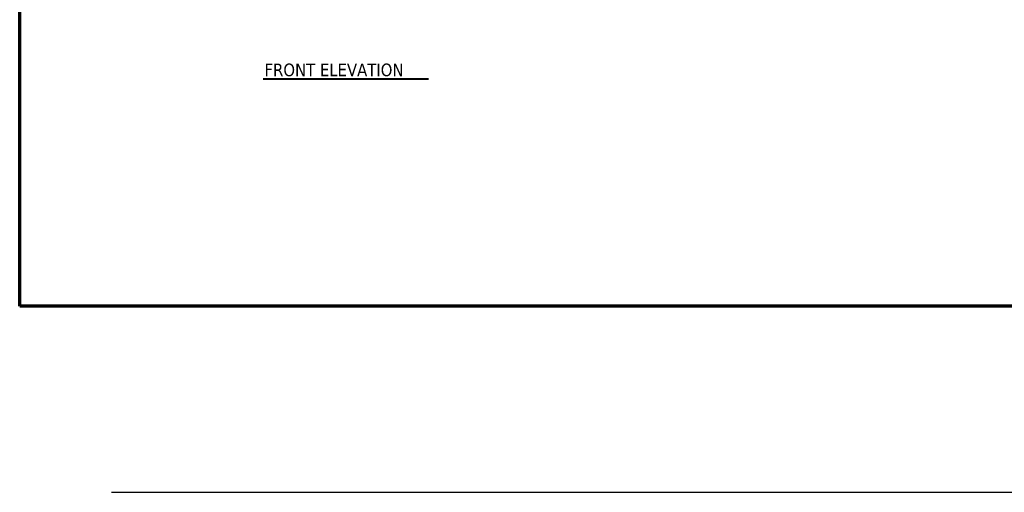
# Model space of a CAD drawing. Header units: inches. Extents: x 24 to 1128, y -69 to 748.
# Tile 1 of 256: x 24 to 495, y -69 to 157. Entities that reach past the tile are written whole.
import ezdxf

# ---------------------------------------------------------------- set-up
doc = ezdxf.new("R2010")
doc.units = ezdxf.units.IN
doc.header["$LTSCALE"] = 32
doc.header["$MEASUREMENT"] = 0
for name, color, linetype, lineweight in [('Border (ANSI)', 7, 'Continuous', 70), ('Sketch Geometry (ANSI)', 7, 'Continuous', 25), ('Symbol (ANSI)', 7, 'Continuous', 25)]:
    doc.layers.add(name, color=color, linetype=linetype, lineweight=lineweight)
doc.styles.add('Label Text (ANSI)', font='tahomabd.ttf')

# ---------------------------------------------------------------- blocks, each defined once
blk = doc.blocks.new('Borders SUPERIOR BORDER')
at = {"layer": 'Border (ANSI)'}
for p, q in [((0.75, 0.625), (0.75, 23.375)), ((35.25, 0.625), (0.75, 0.625))]:
    blk.add_line(p, q, dxfattribs=at)

msp = doc.modelspace()

# ---------------------------------------------------------------- linework, layer by layer
at = {"layer": 'Sketch Geometry (ANSI)'}
msp.add_line((67.96047, -68.78047), (1078.92302, -68.78047), dxfattribs=at)
at = {"layer": 'Symbol (ANSI)', "lineweight": 40}
msp.add_line((140.41621, 128.52659), (219.43837, 128.52659), dxfattribs=at)

# ---------------------------------------------------------------- block references
at = {"xscale": 32, "yscale": 32, "zscale": 32}
msp.add_blockref('Borders SUPERIOR BORDER', (0, 0), dxfattribs=at)

# ---------------------------------------------------------------- texts
at = {"layer": 'Symbol (ANSI)', "insert": (141.03225, 129.75343), "char_height": 6.0159999, "attachment_point": 7, "style": 'Label Text (ANSI)'}
msp.add_mtext('FRONT ELEVATION', dxfattribs=at)

doc.saveas('drawing.dxf')
